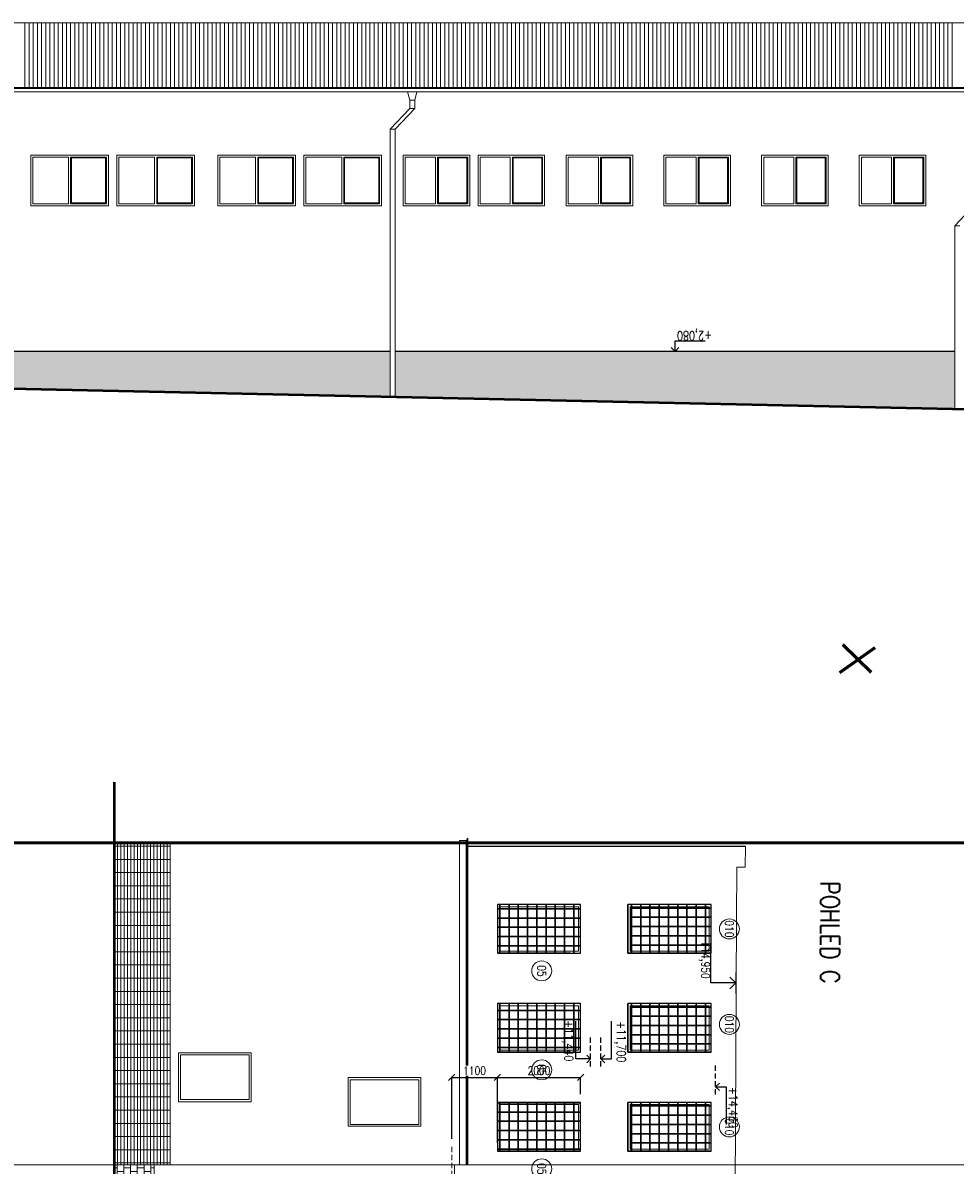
# Model space of a CAD drawing. Header units: millimetres. Extents: x -238874 to 551972, y -298952 to 658415.
# Tile 66 of 256: x -9250 to 13175, y 90435 to 117906. Entities that reach past the tile are written whole.
import ezdxf
from ezdxf.enums import TextEntityAlignment as Align

# ---------------------------------------------------------------- set-up
doc = ezdxf.new("R2010")
doc.units = ezdxf.units.MM
doc.header["$LTSCALE"] = 20
doc.linetypes.add('HIDDEN', pattern=[9.525, 6.35, -3.175])
for name, color, linetype in [('00_HEDVIKA _KRESBA', 1, 'Continuous'), ('CZ', 255, 'Continuous'), ('DVERE-PRUCHODY-OKNA', 9, 'Continuous')]:
    doc.layers.add(name, color=color, linetype=linetype)
doc.layers.add('00_HEDVIKA_DEMOLICE', color=2, linetype='Continuous', lineweight=30, transparency=0.3)
for name, color, linetype, lineweight in [('CKBUBLINY', 1, 'Continuous', 18), ('CKBUBLINY_POPIS', 3, 'Continuous', 25), ('CKKOTY', 3, 'Continuous', 18), ('CKKOTY_VYS', 3, 'Continuous', 25), ('CKOKNA', 30, 'Continuous', 18), ('CKTEXTY_MALE', 140, 'Continuous', 18), ('NOSNÉ', 8, 'Continuous', 50), ('PRUCHODY', 7, 'Continuous', 18)]:
    doc.layers.add(name, color=color, linetype=linetype, lineweight=lineweight)
doc.layers.add('CKNETISK', color=116, linetype='Continuous', lineweight=18, plot=False)
doc.styles.get("Standard").update_dxf_attribs({"font": 'simplex.shx', "width": 0.8})
doc.dimstyles.new('CADKON', dxfattribs={"dimscale": 100, "dimtxt": 2, "dimasz": 1.5, "dimexe": 0, "dimexo": 2, "dimgap": 0.6, "dimtad": 1, "dimrnd": 1, "dimtxsty": 'Standard', "dimblk1": 'OBLIQUE', "dimblk2": 'OBLIQUE', "dimsah": 1, "dimcen": 2.5, "dimadec": 1, "dimazin": 2, "dimtfac": 1, "dimtix": 1, "dimtmove": 2, "dimatfit": 3, "dimldrblk": 'OPEN30', "dimfxl": 5, "dimtfill": 1, "dimtolj": 1, "dimarcsym": 0})
pattern_1 = [(0, (5e-10, -232106.94), (0, 222.25), []), (90, (5e-10, -232106.94), (-222.25, 1e-14), [])]

# ---------------------------------------------------------------- blocks, each defined once
blk = doc.blocks.new('_OBLIQUE')
at = {"color": 0, "linetype": 'ByBlock'}
blk.add_line((-0.5, -0.5), (0.5, 0.5), dxfattribs=at)
blk = doc.blocks.new('*D3569')
at = {"layer": 'CKKOTY', "color": 0, "lineweight": -2, "transparency": 16777216}
for p, q in [((1065, 91072), (1065, 92547)), ((1065, 92547), (2165, 92547)), ((2165, 90970), (2165, 92547))]:
    blk.add_line(p, q, dxfattribs=at)
at = {"layer": 'DEFPOINTS', "color": 0, "transparency": 16777216}
for p in [(2165, 92547), (1065, 90872), (2165, 90770)]:
    blk.add_point(p, dxfattribs=at)
at = {"layer": 'CKKOTY', "color": 0, "lineweight": -2, "transparency": 16777216, "xscale": 150, "yscale": 150, "zscale": 150, "rotation": 180}
blk.add_blockref('_OBLIQUE', (1065, 92547), dxfattribs=at)
at = {"layer": 'CKKOTY', "color": 0, "lineweight": -2, "transparency": 16777216, "xscale": 150, "yscale": 150, "zscale": 150}
blk.add_blockref('_OBLIQUE', (2165, 92547), dxfattribs=at)
at = {"layer": 'CKKOTY', "color": 0, "transparency": 16777216, "insert": (1615, 92707), "char_height": 200, "attachment_point": 5, "bg_fill": 3, "box_fill_scale": 1.1, "bg_fill_color": 256, "bg_fill_true_color": 13158600, "bg_fill_transparency": 0}
blk.add_mtext('\\A1;1100', dxfattribs=at)
blk = doc.blocks.new('_Open30')
at = {"color": 0, "lineweight": -2}
for p, q in [((-1, 0.27), (0, 0)), ((0, 0), (-1, -0.27)), ((0, 0), (-1, 0))]:
    blk.add_line(p, q, dxfattribs=at)
blk = doc.blocks.new('*D3570')
at = {"layer": 'CKKOTY', "color": 0, "lineweight": -2, "transparency": 16777216}
for p, q in [((2165, 90970), (2165, 92547)), ((2165, 92547), (4165, 92547)), ((4165, 92140), (4165, 92547))]:
    blk.add_line(p, q, dxfattribs=at)
at = {"layer": 'DEFPOINTS', "color": 0, "transparency": 16777216}
for p in [(4165, 92547), (4165, 91940), (2165, 90770)]:
    blk.add_point(p, dxfattribs=at)
at = {"layer": 'CKKOTY', "color": 0, "lineweight": -2, "transparency": 16777216, "xscale": 150, "yscale": 150, "zscale": 150, "rotation": 180}
blk.add_blockref('_OBLIQUE', (2165, 92547), dxfattribs=at)
at = {"layer": 'CKKOTY', "color": 0, "lineweight": -2, "transparency": 16777216, "xscale": 150, "yscale": 150, "zscale": 150}
blk.add_blockref('_OBLIQUE', (4165, 92547), dxfattribs=at)
at = {"layer": 'CKKOTY', "color": 0, "transparency": 16777216, "insert": (3165, 92707), "char_height": 200, "attachment_point": 5, "bg_fill": 3, "box_fill_scale": 1.1, "bg_fill_color": 256, "bg_fill_true_color": 13158600, "bg_fill_transparency": 0}
blk.add_mtext('\\A1;2000', dxfattribs=at)
blk = doc.blocks.new('*U3418')
at = {"color": 0, "lineweight": -2}
for p, q in [((1170, 2000), (0, 2000)), ((0, 2000), (0, 0)), ((1120, 1950), (50, 1950)), ((50, 1950), (50, 1040)), ((1120, 1040), (1120, 1950)), ((1170, 0), (1170, 2000)), ((50, 1040), (50, 960)), ((50, 960), (50, 50)), ((1120, 960), (1120, 1040)), ((1120, 50), (1120, 960)), ((0, 0), (1170, 0)), ((50, 50), (1120, 50))]:
    blk.add_line(p, q, dxfattribs=at)
blk = doc.blocks.new('*U3332')
at = {"color": 0, "lineweight": -2}
for p, q in [((1170, 2000), (0, 2000)), ((0, 2000), (0, 0)), ((1120, 1950), (50, 1950)), ((50, 1950), (50, 1040)), ((1120, 1040), (1120, 1950)), ((1170, 0), (1170, 2000)), ((50, 1040), (50, 960)), ((50, 960), (50, 50)), ((1120, 960), (1120, 1040)), ((1120, 50), (1120, 960)), ((0, 0), (1170, 0)), ((50, 50), (1120, 50))]:
    blk.add_line(p, q, dxfattribs=at)
blk = doc.blocks.new('*U3245')
at = {"color": 0, "linetype": 'ByBlock', "lineweight": -2}
blk.add_lwpolyline([(-1.75, 1.8), (0, 0), (1.75, 1.8), (0, 0), (0, 7.5), (12, 7.5)], dxfattribs=at)
blk = doc.blocks.new('CK_BUBBLE_1_0_0')
at = {"color": 0, "linetype": 'ByBlock', "lineweight": -2}
blk.add_circle((0, 0), 1, dxfattribs=at)

msp = doc.modelspace()

# ---------------------------------------------------------------- hatches: boundary and pattern name
at = {"layer": '00_HEDVIKA_DEMOLICE'}
h = msp.add_hatch(dxfattribs=at)
h.set_pattern_fill('NET', color=256, scale=70)
h.set_pattern_definition(pattern_1)
h.paths.add_polyline_path([(2164.733, 96700.047), (4164.733, 96700.047), (4164.733, 95530.047), (2164.733, 95530.047)])
h = msp.add_hatch(dxfattribs=at)
h.set_pattern_fill('NET', color=256, scale=70)
h.set_pattern_definition([(0, (3390, -300098.58), (0, 222.25), []), (90, (3390, -300098.58), (-222.25, 1e-14), [])])
h.paths.add_polyline_path([(5354.733, 96700.047), (7304.733, 96700.047), (7304.733, 95530.047), (5354.733, 95530.047)])
h = msp.add_hatch(dxfattribs=at)
h.set_pattern_fill('NET', color=256, scale=70)
h.set_pattern_definition(pattern_1)
h.paths.add_polyline_path([(2164.733, 94320.047), (4164.733, 94320.047), (4164.733, 93150.047), (2164.733, 93150.047)])
h = msp.add_hatch(dxfattribs=at)
h.set_pattern_fill('NET', color=256, scale=70)
h.set_pattern_definition([(0, (3390, -302478.58), (0, 222.25), []), (90, (3390, -302478.58), (-222.25, 1e-14), [])])
h.paths.add_polyline_path([(5354.733, 94320.047), (7304.733, 94320.047), (7304.733, 93150.047), (5354.733, 93150.047)])
h = msp.add_hatch(dxfattribs=at)
h.set_pattern_fill('NET', color=256, scale=70)
h.set_pattern_definition(pattern_1)
h.paths.add_polyline_path([(2164.733, 91940.047), (4164.733, 91940.047), (4164.733, 90770.047), (2164.733, 90770.047)])
h = msp.add_hatch(dxfattribs=at)
h.set_pattern_fill('NET', color=256, scale=70)
h.set_pattern_definition([(0, (3390, -304858.58), (0, 222.25), []), (90, (3390, -304858.58), (-222.25, 1e-14), [])])
h.paths.add_polyline_path([(5354.733, 91940.047), (7304.733, 91940.047), (7304.733, 90770.047), (5354.733, 90770.047)])
at = {"layer": 'DVERE-PRUCHODY-OKNA'}
h = msp.add_hatch(dxfattribs=at)
h.set_pattern_fill('ZDR', color=256, scale=1200, angle=180, style=0)
h.set_pattern_definition([(180, (189182.45, 241631.01), (-1e-14, -90), []), (270, (189182.45, 241631.01), (180, -90), [90, -90])])
h.paths.add_polyline_path([(-27600.21, 109505.85), (-27600.21, 110005.85), (-13930.21, 110005.85), (-13930.21, 109209.816)])
h.paths.add_polyline_path([(-13810.21, 109207.217), (-13810.21, 110005.85), (-414.257, 110005.85), (-414.257, 108917.117)])
h.paths.add_polyline_path([(-294.257, 108914.518), (-294.257, 110005.85), (13169.79, 110005.85), (13169.79, 108622.944)])
at = {"layer": 'PRUCHODY'}
h = msp.add_hatch(dxfattribs=at)
h.set_pattern_fill('GRATE,_O', color=256, scale=100, angle=-90)
h.set_pattern_definition([(270, (-40309.37, -121285.58), (79.375, -1e-14), []), (360, (-40309.37, -121285.58), (8e-14, 317.5), [])])
h.paths.add_polyline_path([(-5705.267, 98190.047), (-7045.267, 98190.047), (-7045.267, 90440.047), (-5705.267, 90440.047)])
h = msp.add_hatch(dxfattribs=at)
h.set_pattern_fill('AR-B88,_O', color=256, scale=0.8, angle=-90)
h.set_pattern_definition([(270, (-40309.37, -121285.58), (162.56, -3e-14), []), (360, (-40309.37, -121285.58), (162.56, 81.28), [162.56, -162.56])])
h.paths.add_polyline_path([(-6095.267, 90440.047), (-7045.267, 90440.047), (-7045.267, 84570.047), (-6807.767, 84070.047), (-6570.267, 84570.047), (-6382.767, 84070.047), (-6195.267, 84570.047), (-6095.267, 84570.047)])

# ---------------------------------------------------------------- linework, layer by layer
at = {"layer": '00_HEDVIKA _KRESBA'}
for p, q in [((3662.622, 98100.047), (1412.622, 98100.047)), ((5516.633, 98100.047), (3662.622, 98100.047)), ((7252.622, 98100.047), (5516.633, 98100.047)), ((8129.672, 98100.047), (7252.622, 98100.047))]:
    msp.add_line(p, q, dxfattribs=at)
at = {"layer": '00_HEDVIKA _KRESBA', "linetype": 'Continuous'}
for p, q in [((3914.733, 96700.047), (2164.733, 96700.047)), ((5304.733, 95530.047), (5304.733, 96700.047)), ((7304.733, 96700.047), (5304.733, 96700.047)), ((3914.733, 95530.047), (2164.733, 95530.047)), ((7304.733, 95530.047), (5304.733, 95530.047)), ((5304.733, 93150.047), (5304.733, 94320.047)), ((3914.733, 93150.047), (2164.733, 93150.047)), ((7304.733, 93150.047), (5304.733, 93150.047)), ((5304.733, 90770.047), (5304.733, 91940.047)), ((4164.733, 90770.047), (2164.733, 90770.047)), ((7304.733, 90770.047), (5304.733, 90770.047))]:
    msp.add_line(p, q, dxfattribs=at)
for points in [[(2164.733, 95530.047), (4164.733, 95530.047), (4164.733, 96700.047), (2164.733, 96700.047)], [(5304.733, 95530.047), (7304.733, 95530.047), (7304.733, 96700.047), (5304.733, 96700.047)], [(2164.733, 93150.047), (4164.733, 93150.047), (4164.733, 94320.047), (2164.733, 94320.047)], [(5304.733, 93150.047), (7304.733, 93150.047), (7304.733, 94320.047), (5304.733, 94320.047)], [(2164.733, 90770.047), (4164.733, 90770.047), (4164.733, 91940.047), (2164.733, 91940.047)], [(5304.733, 90770.047), (7304.733, 90770.047), (7304.733, 91940.047), (5304.733, 91940.047)]]:
    msp.add_lwpolyline(points, close=True, dxfattribs=at)
at = {"layer": 'CKKOTY_VYS'}
msp.add_line((7898.375, 95066.504), (7898.375, 94566.504), dxfattribs=at)
at = {"layer": 'CKNETISK', "lineweight": 60}
for p, q in [((10400.95, 102282.4), (11253.591, 102883.303)), ((10477.469, 102959.781), (11155.207, 102293.325))]:
    msp.add_line(p, q, dxfattribs=at)
at = {"layer": 'CKNETISK', "lineweight": 53}
msp.add_line((16297.962, 98190.047), (-238873.975, 98190.047), dxfattribs=at)
at = {"layer": 'CKNETISK'}
msp.add_line((16297.962, 90440.047), (-19278.239, 90440.047), dxfattribs=at)
at = {"layer": 'CZ'}
for p, q in [((6437.766, 110262.329), (7162.198, 110262.329)), ((6437.766, 110005.85), (6437.766, 110262.329)), ((6437.766, 110005.85), (6347.31, 110097.806)), ((6437.766, 110005.85), (6528.222, 110097.806)), ((4048.254, 92988.537), (4048.254, 93895.128)), ((4911.211, 92988.537), (4911.211, 93895.128)), ((4404.733, 92988.537), (4048.254, 92988.537)), ((4404.733, 92988.537), (4312.777, 93078.993)), ((4404.733, 92988.537), (4312.777, 92898.08)), ((4654.733, 92988.537), (4746.689, 93078.993)), ((4654.733, 92988.537), (4746.689, 92898.08)), ((4654.733, 92988.537), (4911.211, 92988.537)), ((7414.733, 92318.264), (7506.689, 92408.72)), ((7414.733, 92318.264), (7506.689, 92227.807)), ((7414.733, 92318.264), (7671.211, 92318.264)), ((7671.211, 92318.264), (7671.211, 91411.673))]:
    msp.add_line(p, q, dxfattribs=at)
at = {"layer": 'CZ', "linetype": 'HIDDEN'}
for p, q in [((4404.733, 92805.398), (4404.733, 93568.132)), ((4654.733, 92805.398), (4654.733, 93568.132)), ((7414.733, 92135.124), (7414.733, 92897.859))]:
    msp.add_line(p, q, dxfattribs=at)
at = {"layer": 'DVERE-PRUCHODY-OKNA'}
for p, q in [((-414.257, 110005.85), (-13810.21, 110005.85)), ((13169.79, 110005.85), (-294.257, 110005.85))]:
    msp.add_line(p, q, dxfattribs=at)
at = {"layer": 'NOSNÉ'}
for p, q in [((-28996.336, 109536.084), (16267.962, 108555.85)), ((-7045.267, 98190.047), (-7045.267, 99646.706)), ((-7045.267, 83340.047), (-7045.267, 98190.047))]:
    msp.add_line(p, q, dxfattribs=at)
at = {"layer": 'PRUCHODY'}
for p, q in [((-27900.21, 117905.85), (13889.79, 117905.85)), ((-9200.21, 117905.85), (-9200.21, 116349.25)), ((-9100.21, 117905.85), (-9100.21, 116349.25)), ((-9000.21, 117905.85), (-9000.21, 116349.25)), ((-8900.21, 117905.85), (-8900.21, 116349.25)), ((-8800.21, 117905.85), (-8800.21, 116349.25)), ((-8700.21, 117905.85), (-8700.21, 116349.25)), ((-8600.21, 117905.85), (-8600.21, 116349.25)), ((-8500.21, 117905.85), (-8500.21, 116349.25)), ((-8400.21, 117905.85), (-8400.21, 116349.25)), ((-8300.21, 117905.85), (-8300.21, 116349.25)), ((-8200.21, 117905.85), (-8200.21, 116349.25)), ((-8100.21, 117905.85), (-8100.21, 116349.25)), ((-8000.21, 117905.85), (-8000.21, 116349.25)), ((-7900.21, 117905.85), (-7900.21, 116349.25)), ((-7800.21, 117905.85), (-7800.21, 116349.25)), ((-7700.21, 117905.85), (-7700.21, 116349.25)), ((-7600.21, 117905.85), (-7600.21, 116349.25)), ((-7500.21, 117905.85), (-7500.21, 116349.25)), ((-7400.21, 117905.85), (-7400.21, 116349.25)), ((-7300.21, 117905.85), (-7300.21, 116349.25)), ((-7200.21, 117905.85), (-7200.21, 116349.25)), ((-7100.21, 117905.85), (-7100.21, 116349.25)), ((-7000.21, 117905.85), (-7000.21, 116349.25)), ((-6900.21, 117905.85), (-6900.21, 116349.25)), ((-6800.21, 117905.85), (-6800.21, 116349.25)), ((-6700.21, 117905.85), (-6700.21, 116349.25)), ((-6600.21, 117905.85), (-6600.21, 116349.25)), ((-6500.21, 117905.85), (-6500.21, 116349.25)), ((-6400.21, 117905.85), (-6400.21, 116349.25)), ((-6300.21, 117905.85), (-6300.21, 116349.25)), ((-6200.21, 117905.85), (-6200.21, 116349.25)), ((-6100.21, 117905.85), (-6100.21, 116349.25)), ((-6000.21, 117905.85), (-6000.21, 116349.25)), ((-5900.21, 117905.85), (-5900.21, 116349.25)), ((-5800.21, 117905.85), (-5800.21, 116349.25)), ((-5700.21, 117905.85), (-5700.21, 116349.25)), ((-5600.21, 117905.85), (-5600.21, 116349.25)), ((-5500.21, 117905.85), (-5500.21, 116349.25)), ((-5400.21, 117905.85), (-5400.21, 116349.25)), ((-5300.21, 117905.85), (-5300.21, 116349.25)), ((-5200.21, 117905.85), (-5200.21, 116349.25)), ((-5100.21, 117905.85), (-5100.21, 116349.25)), ((-5000.21, 117905.85), (-5000.21, 116349.25)), ((-4900.21, 117905.85), (-4900.21, 116349.25)), ((-4800.21, 117905.85), (-4800.21, 116349.25)), ((-4700.21, 117905.85), (-4700.21, 116349.25)), ((-4600.21, 117905.85), (-4600.21, 116349.25)), ((-4500.21, 117905.85), (-4500.21, 116349.25)), ((-4400.21, 117905.85), (-4400.21, 116349.25)), ((-4300.21, 117905.85), (-4300.21, 116349.25)), ((-4200.21, 117905.85), (-4200.21, 116349.25)), ((-4100.21, 117905.85), (-4100.21, 116349.25)), ((-4000.21, 117905.85), (-4000.21, 116349.25)), ((-3900.21, 117905.85), (-3900.21, 116349.25)), ((-3800.21, 117905.85), (-3800.21, 116349.25)), ((-3700.21, 117905.85), (-3700.21, 116349.25)), ((-3600.21, 117905.85), (-3600.21, 116349.25)), ((-3500.21, 117905.85), (-3500.21, 116349.25)), ((-3400.21, 117905.85), (-3400.21, 116349.25)), ((-3300.21, 117905.85), (-3300.21, 116349.25)), ((-3200.21, 117905.85), (-3200.21, 116349.25)), ((-3100.21, 117905.85), (-3100.21, 116349.25)), ((-3000.21, 117905.85), (-3000.21, 116349.25)), ((-2900.21, 117905.85), (-2900.21, 116349.25)), ((-2800.21, 117905.85), (-2800.21, 116349.25)), ((-2700.21, 117905.85), (-2700.21, 116349.25)), ((-2600.21, 117905.85), (-2600.21, 116349.25)), ((-2500.21, 117905.85), (-2500.21, 116349.25)), ((-2400.21, 117905.85), (-2400.21, 116349.25)), ((-2300.21, 117905.85), (-2300.21, 116349.25)), ((-2200.21, 117905.85), (-2200.21, 116349.25)), ((-2100.21, 117905.85), (-2100.21, 116349.25)), ((-2000.21, 117905.85), (-2000.21, 116349.25)), ((-1900.21, 117905.85), (-1900.21, 116349.25)), ((-1800.21, 117905.85), (-1800.21, 116349.25)), ((-1700.21, 117905.85), (-1700.21, 116349.25)), ((-1600.21, 117905.85), (-1600.21, 116349.25)), ((-1500.21, 117905.85), (-1500.21, 116349.25)), ((-1400.21, 117905.85), (-1400.21, 116349.25)), ((-1300.21, 117905.85), (-1300.21, 116349.25)), ((-1200.21, 117905.85), (-1200.21, 116349.25)), ((-1100.21, 117905.85), (-1100.21, 116349.25)), ((-1000.21, 117905.85), (-1000.21, 116349.25)), ((-900.21, 117905.85), (-900.21, 116349.25)), ((-800.21, 117905.85), (-800.21, 116349.25)), ((-700.21, 117905.85), (-700.21, 116349.25)), ((-600.21, 117905.85), (-600.21, 116349.25)), ((-500.21, 117905.85), (-500.21, 116349.25)), ((-400.21, 117905.85), (-400.21, 116349.25)), ((-300.21, 117905.85), (-300.21, 116349.25)), ((-200.21, 117905.85), (-200.21, 116349.25)), ((-100.21, 117905.85), (-100.21, 116349.25)), ((-0.21, 117905.85), (-0.21, 116349.25)), ((99.79, 117905.85), (99.79, 116349.25)), ((199.79, 117905.85), (199.79, 116349.25)), ((299.79, 117905.85), (299.79, 116349.25)), ((399.79, 117905.85), (399.79, 116349.25)), ((499.79, 117905.85), (499.79, 116349.25)), ((599.79, 117905.85), (599.79, 116349.25)), ((699.79, 117905.85), (699.79, 116349.25)), ((799.79, 117905.85), (799.79, 116349.25)), ((899.79, 117905.85), (899.79, 116349.25)), ((999.79, 117905.85), (999.79, 116349.25)), ((1099.79, 117905.85), (1099.79, 116349.25)), ((1199.79, 117905.85), (1199.79, 116349.25)), ((1299.79, 117905.85), (1299.79, 116349.25)), ((1399.79, 117905.85), (1399.79, 116349.25)), ((1499.79, 117905.85), (1499.79, 116349.25)), ((1599.79, 117905.85), (1599.79, 116349.25)), ((1699.79, 117905.85), (1699.79, 116349.25)), ((1799.79, 117905.85), (1799.79, 116349.25)), ((1899.79, 117905.85), (1899.79, 116349.25)), ((1999.79, 117905.85), (1999.79, 116349.25)), ((2099.79, 117905.85), (2099.79, 116349.25)), ((2199.79, 117905.85), (2199.79, 116349.25)), ((2299.79, 117905.85), (2299.79, 116349.25)), ((2399.79, 117905.85), (2399.79, 116349.25)), ((2499.79, 117905.85), (2499.79, 116349.25)), ((2599.79, 117905.85), (2599.79, 116349.25)), ((2699.79, 117905.85), (2699.79, 116349.25)), ((2799.79, 117905.85), (2799.79, 116349.25)), ((2899.79, 117905.85), (2899.79, 116349.25)), ((2999.79, 117905.85), (2999.79, 116349.25)), ((3099.79, 117905.85), (3099.79, 116349.25)), ((3199.79, 117905.85), (3199.79, 116349.25)), ((3299.79, 117905.85), (3299.79, 116349.25)), ((3399.79, 117905.85), (3399.79, 116349.25)), ((3499.79, 117905.85), (3499.79, 116349.25)), ((3599.79, 117905.85), (3599.79, 116349.25)), ((3699.79, 117905.85), (3699.79, 116349.25)), ((3799.79, 117905.85), (3799.79, 116349.25)), ((3899.79, 117905.85), (3899.79, 116349.25)), ((3999.79, 117905.85), (3999.79, 116349.25)), ((4099.79, 117905.85), (4099.79, 116349.25)), ((4199.79, 117905.85), (4199.79, 116349.25)), ((4299.79, 117905.85), (4299.79, 116349.25)), ((4399.79, 117905.85), (4399.79, 116349.25)), ((4499.79, 117905.85), (4499.79, 116349.25)), ((4599.79, 117905.85), (4599.79, 116349.25)), ((4699.79, 117905.85), (4699.79, 116349.25)), ((4799.79, 117905.85), (4799.79, 116349.25)), ((4899.79, 117905.85), (4899.79, 116349.25)), ((4999.79, 117905.85), (4999.79, 116349.25)), ((5099.79, 117905.85), (5099.79, 116349.25)), ((5199.79, 117905.85), (5199.79, 116349.25)), ((5299.79, 117905.85), (5299.79, 116349.25)), ((5399.79, 117905.85), (5399.79, 116349.25)), ((5499.79, 117905.85), (5499.79, 116349.25)), ((5599.79, 117905.85), (5599.79, 116349.25)), ((5699.79, 117905.85), (5699.79, 116349.25)), ((5799.79, 117905.85), (5799.79, 116349.25)), ((5899.79, 117905.85), (5899.79, 116349.25)), ((5999.79, 117905.85), (5999.79, 116349.25)), ((6099.79, 117905.85), (6099.79, 116349.25)), ((6199.79, 117905.85), (6199.79, 116349.25)), ((6299.79, 117905.85), (6299.79, 116349.25)), ((6399.79, 117905.85), (6399.79, 116349.25)), ((6499.79, 117905.85), (6499.79, 116349.25)), ((6599.79, 117905.85), (6599.79, 116349.25)), ((6699.79, 117905.85), (6699.79, 116349.25)), ((6799.79, 117905.85), (6799.79, 116349.25)), ((6899.79, 117905.85), (6899.79, 116349.25)), ((6999.79, 117905.85), (6999.79, 116349.25)), ((7099.79, 117905.85), (7099.79, 116349.25)), ((7199.79, 117905.85), (7199.79, 116349.25)), ((7299.79, 117905.85), (7299.79, 116349.25)), ((7399.79, 117905.85), (7399.79, 116349.25)), ((7499.79, 117905.85), (7499.79, 116349.25)), ((7599.79, 117905.85), (7599.79, 116349.25)), ((7699.79, 117905.85), (7699.79, 116349.25)), ((7799.79, 117905.85), (7799.79, 116349.25)), ((7899.79, 117905.85), (7899.79, 116349.25)), ((7999.79, 117905.85), (7999.79, 116349.25)), ((8099.79, 117905.85), (8099.79, 116349.25)), ((8199.79, 117905.85), (8199.79, 116349.25)), ((8299.79, 117905.85), (8299.79, 116349.25)), ((8399.79, 117905.85), (8399.79, 116349.25)), ((8499.79, 117905.85), (8499.79, 116349.25)), ((8599.79, 117905.85), (8599.79, 116349.25)), ((8699.79, 117905.85), (8699.79, 116349.25)), ((8799.79, 117905.85), (8799.79, 116349.25)), ((8899.79, 117905.85), (8899.79, 116349.25)), ((8999.79, 117905.85), (8999.79, 116349.25)), ((9099.79, 117905.85), (9099.79, 116349.25)), ((9199.79, 117905.85), (9199.79, 116349.25)), ((9299.79, 117905.85), (9299.79, 116349.25)), ((9399.79, 117905.85), (9399.79, 116349.25)), ((9499.79, 117905.85), (9499.79, 116349.25)), ((9599.79, 117905.85), (9599.79, 116349.25)), ((9699.79, 117905.85), (9699.79, 116349.25)), ((9799.79, 117905.85), (9799.79, 116349.25)), ((9899.79, 117905.85), (9899.79, 116349.25)), ((9999.79, 117905.85), (9999.79, 116349.25)), ((10099.79, 117905.85), (10099.79, 116349.25)), ((10199.79, 117905.85), (10199.79, 116349.25)), ((10299.79, 117905.85), (10299.79, 116349.25)), ((10399.79, 117905.85), (10399.79, 116349.25)), ((10499.79, 117905.85), (10499.79, 116349.25)), ((10599.79, 117905.85), (10599.79, 116349.25)), ((10699.79, 117905.85), (10699.79, 116349.25)), ((10799.79, 117905.85), (10799.79, 116349.25)), ((10899.79, 117905.85), (10899.79, 116349.25)), ((10999.79, 117905.85), (10999.79, 116349.25)), ((11099.79, 117905.85), (11099.79, 116349.25)), ((11199.79, 117905.85), (11199.79, 116349.25)), ((11299.79, 117905.85), (11299.79, 116349.25)), ((11399.79, 117905.85), (11399.79, 116349.25)), ((11499.79, 117905.85), (11499.79, 116349.25)), ((11599.79, 117905.85), (11599.79, 116349.25)), ((11699.79, 117905.85), (11699.79, 116349.25)), ((11799.79, 117905.85), (11799.79, 116349.25)), ((11899.79, 117905.85), (11899.79, 116349.25)), ((11999.79, 117905.85), (11999.79, 116349.25)), ((12099.79, 117905.85), (12099.79, 116349.25)), ((12199.79, 117905.85), (12199.79, 116349.25)), ((12299.79, 117905.85), (12299.79, 116349.25)), ((12399.79, 117905.85), (12399.79, 116349.25)), ((12499.79, 117905.85), (12499.79, 116349.25)), ((12599.79, 117905.85), (12599.79, 116349.25)), ((12699.79, 117905.85), (12699.79, 116349.25)), ((12799.79, 117905.85), (12799.79, 116349.25)), ((12899.79, 117905.85), (12899.79, 116349.25)), ((12999.79, 117905.85), (12999.79, 116349.25)), ((13099.79, 117905.85), (13099.79, 116349.25)), ((-27900.21, 116349.25), (13889.79, 116349.25)), ((-27900.21, 116329.25), (13889.79, 116329.25)), ((-27900.21, 116249.25), (13889.79, 116249.25)), ((55.743, 116049.25), (5.743, 116249.25)), ((175.743, 116049.25), (225.743, 116249.25)), ((55.743, 116049.25), (55.743, 115849.25)), ((55.743, 116049.25), (175.743, 116049.25)), ((175.743, 116049.25), (175.743, 115849.25)), ((-414.257, 115349.25), (55.743, 115849.25)), ((-294.257, 115349.25), (175.743, 115849.25)), ((55.743, 115849.25), (175.743, 115849.25)), ((-414.257, 115349.25), (-414.257, 108917.117)), ((-294.257, 115349.25), (-414.257, 115349.25)), ((-294.257, 115349.25), (-294.257, 108914.518)), ((-8150.21, 114675.85), (-8150.21, 113555.85)), ((-8100.21, 114675.85), (-8100.21, 113555.85)), ((-6080.21, 114675.85), (-6080.21, 113555.85)), ((-6030.21, 114675.85), (-6030.21, 113555.85)), ((-3650.21, 114675.85), (-3650.21, 113555.85)), ((-3600.21, 114675.85), (-3600.21, 113555.85)), ((-1580.21, 114675.85), (-1580.21, 113555.85)), ((-1530.21, 114675.85), (-1530.21, 113555.85)), ((674.79, 114675.85), (674.79, 113555.85)), ((724.79, 114675.85), (724.79, 113555.85)), ((2474.79, 114675.85), (2474.79, 113555.85)), ((2524.79, 114675.85), (2524.79, 113555.85)), ((4594.79, 114675.85), (4594.79, 113555.85)), ((4644.79, 114675.85), (4644.79, 113555.85)), ((6944.79, 114675.85), (6944.79, 113555.85)), ((6994.79, 114675.85), (6994.79, 113555.85)), ((9294.79, 114675.85), (9294.79, 113555.85)), ((9344.79, 114675.85), (9344.79, 113555.85)), ((11644.79, 114675.85), (11644.79, 113555.85)), ((11694.79, 114675.85), (11694.79, 113555.85)), ((13169.79, 113026.114), (13639.79, 113526.114)), ((13289.79, 113026.114), (13169.79, 113026.114)), ((13169.79, 113026.114), (13169.79, 108622.944)), ((-7045.267, 98190.047), (1255.163, 98190.047)), ((-5705.267, 90440.047), (-5705.267, 98190.047)), ((1355.163, 98240.047), (1255.163, 98240.047)), ((1255.163, 90440.047), (1255.163, 98240.047)), ((1412.622, 98249.367), (1412.622, 90440.047)), ((1435.163, 90440.047), (1435.163, 98290.047)), ((1455.163, 98290.047), (1435.163, 98290.047)), ((1455.163, 90440.047), (1455.163, 98290.047)), ((8123.936, 97600.047), (8129.672, 98100.047)), ((7915.875, 96365.047), (7921.888, 97600.047)), ((7920.255, 97264.602), (7921.888, 97600.047)), ((8123.936, 97600.047), (7921.888, 97600.047)), ((7870.182, 86980.047), (7915.875, 96365.047)), ((1128.956, 90440.047), (-7045.267, 90440.047)), ((-6095.267, 39746.047), (-6095.267, 90440.047)), ((1128.956, 90440.047), (1455.163, 90440.047)), ((1128.956, 90440.047), (1128.956, 70692.03))]:
    msp.add_line(p, q, dxfattribs=at)
at = {"layer": 'PRUCHODY', "linetype": 'HIDDEN'}
msp.add_line((1064.733, 90871.824), (1064.733, 89122.899), dxfattribs=at)
at = {"layer": 'PRUCHODY'}
for points in [[(-7190.21, 114725.85), (-9060.21, 114725.85), (-9060.21, 113505.85), (-7190.21, 113505.85)], [(-7240.21, 114675.85), (-8100.21, 114675.85), (-8100.21, 113555.85), (-7240.21, 113555.85)], [(-7260.21, 114655.85), (-8080.21, 114655.85), (-8080.21, 113575.85), (-7260.21, 113575.85)], [(-5120.21, 114725.85), (-6990.21, 114725.85), (-6990.21, 113505.85), (-5120.21, 113505.85)], [(-5170.21, 114675.85), (-6030.21, 114675.85), (-6030.21, 113555.85), (-5170.21, 113555.85)], [(-5190.21, 114655.85), (-6010.21, 114655.85), (-6010.21, 113575.85), (-5190.21, 113575.85)], [(-2690.21, 114725.85), (-4560.21, 114725.85), (-4560.21, 113505.85), (-2690.21, 113505.85)], [(-2740.21, 114675.85), (-3600.21, 114675.85), (-3600.21, 113555.85), (-2740.21, 113555.85)], [(-2760.21, 114655.85), (-3580.21, 114655.85), (-3580.21, 113575.85), (-2760.21, 113575.85)], [(-620.21, 114725.85), (-2490.21, 114725.85), (-2490.21, 113505.85), (-620.21, 113505.85)], [(-670.21, 114675.85), (-1530.21, 114675.85), (-1530.21, 113555.85), (-670.21, 113555.85)], [(-690.21, 114655.85), (-1510.21, 114655.85), (-1510.21, 113575.85), (-690.21, 113575.85)], [(1499.79, 114725.85), (-100.21, 114725.85), (-100.21, 113505.85), (1499.79, 113505.85)], [(1449.79, 114675.85), (724.79, 114675.85), (724.79, 113555.85), (1449.79, 113555.85)], [(1429.79, 114655.85), (744.79, 114655.85), (744.79, 113575.85), (1429.79, 113575.85)], [(3299.79, 114725.85), (1699.79, 114725.85), (1699.79, 113505.85), (3299.79, 113505.85)], [(3249.79, 114675.85), (2524.79, 114675.85), (2524.79, 113555.85), (3249.79, 113555.85)], [(3229.79, 114655.85), (2544.79, 114655.85), (2544.79, 113575.85), (3229.79, 113575.85)], [(5419.79, 114725.85), (3819.79, 114725.85), (3819.79, 113505.85), (5419.79, 113505.85)], [(5369.79, 114675.85), (4644.79, 114675.85), (4644.79, 113555.85), (5369.79, 113555.85)], [(5349.79, 114655.85), (4664.79, 114655.85), (4664.79, 113575.85), (5349.79, 113575.85)], [(7769.79, 114725.85), (6169.79, 114725.85), (6169.79, 113505.85), (7769.79, 113505.85)], [(7719.79, 114675.85), (6994.79, 114675.85), (6994.79, 113555.85), (7719.79, 113555.85)], [(7699.79, 114655.85), (7014.79, 114655.85), (7014.79, 113575.85), (7699.79, 113575.85)], [(10119.79, 114725.85), (8519.79, 114725.85), (8519.79, 113505.85), (10119.79, 113505.85)], [(10069.79, 114675.85), (9344.79, 114675.85), (9344.79, 113555.85), (10069.79, 113555.85)], [(10049.79, 114655.85), (9364.79, 114655.85), (9364.79, 113575.85), (10049.79, 113575.85)], [(12469.79, 114725.85), (10869.79, 114725.85), (10869.79, 113505.85), (12469.79, 113505.85)], [(12419.79, 114675.85), (11694.79, 114675.85), (11694.79, 113555.85), (12419.79, 113555.85)], [(12399.79, 114655.85), (11714.79, 114655.85), (11714.79, 113575.85), (12399.79, 113575.85)], [(-5505.267, 91960.047), (-5505.267, 93140.047), (-3755.267, 93140.047), (-3755.267, 91960.047)], [(-5455.267, 92010.047), (-5455.267, 93090.047), (-3805.267, 93090.047), (-3805.267, 92010.047)], [(-1425.267, 91370.047), (-1425.267, 92540.047), (324.733, 92540.047), (324.733, 91370.047)], [(-1375.267, 91410.047), (-1375.267, 92490.047), (274.733, 92490.047), (274.733, 91410.047)]]:
    msp.add_lwpolyline(points, close=True, dxfattribs=at)
for points in [[(-8150.21, 114675.85), (-9010.21, 114675.85), (-9010.21, 113555.85), (-8150.21, 113555.85)], [(-8100.21, 113555.85), (-7240.21, 113555.85), (-7240.21, 114675.85), (-8100.21, 114675.85)], [(-6080.21, 114675.85), (-6940.21, 114675.85), (-6940.21, 113555.85), (-6080.21, 113555.85)], [(-6030.21, 113555.85), (-5170.21, 113555.85), (-5170.21, 114675.85), (-6030.21, 114675.85)], [(-3650.21, 114675.85), (-4510.21, 114675.85), (-4510.21, 113555.85), (-3650.21, 113555.85)], [(-3600.21, 113555.85), (-2740.21, 113555.85), (-2740.21, 114675.85), (-3600.21, 114675.85)], [(-1580.21, 114675.85), (-2440.21, 114675.85), (-2440.21, 113555.85), (-1580.21, 113555.85)], [(-1530.21, 113555.85), (-670.21, 113555.85), (-670.21, 114675.85), (-1530.21, 114675.85)], [(674.79, 114675.85), (-50.21, 114675.85), (-50.21, 113555.85), (674.79, 113555.85)], [(724.79, 113555.85), (1449.79, 113555.85), (1449.79, 114675.85), (724.79, 114675.85)], [(2474.79, 114675.85), (1749.79, 114675.85), (1749.79, 113555.85), (2474.79, 113555.85)], [(2524.79, 113555.85), (3249.79, 113555.85), (3249.79, 114675.85), (2524.79, 114675.85)], [(4594.79, 114675.85), (3869.79, 114675.85), (3869.79, 113555.85), (4594.79, 113555.85)], [(4644.79, 113555.85), (5369.79, 113555.85), (5369.79, 114675.85), (4644.79, 114675.85)], [(6944.79, 114675.85), (6219.79, 114675.85), (6219.79, 113555.85), (6944.79, 113555.85)], [(6994.79, 113555.85), (7719.79, 113555.85), (7719.79, 114675.85), (6994.79, 114675.85)], [(9294.79, 114675.85), (8569.79, 114675.85), (8569.79, 113555.85), (9294.79, 113555.85)], [(9344.79, 113555.85), (10069.79, 113555.85), (10069.79, 114675.85), (9344.79, 114675.85)], [(11644.79, 114675.85), (10919.79, 114675.85), (10919.79, 113555.85), (11644.79, 113555.85)], [(11694.79, 113555.85), (12419.79, 113555.85), (12419.79, 114675.85), (11694.79, 114675.85)]]:
    msp.add_lwpolyline(points, dxfattribs=at)
msp.add_arc((1371.876, 98318.798), 80.505, 258.0186006, 321.8256588, dxfattribs=at)

# ---------------------------------------------------------------- block references
at = {"layer": 'CKBUBLINY'}
ref = msp.add_blockref('CK_BUBBLE_1_0_0', (7744.225, 96115.047), dxfattribs=dict(at, xscale=240, yscale=240, zscale=240, rotation=270))
ref.add_attrib('NUM1', '010', dxfattribs={"layer": 'CKBUBLINY_POPIS', "height": 200, "rotation": 270, "width": 0.8, "flags": 8}).set_placement((7744.225, 96115.047), align=Align.MIDDLE_CENTER)
ref = msp.add_blockref('CK_BUBBLE_1_0_0', (3230.365, 95106.979), dxfattribs=dict(at, xscale=240, yscale=240, zscale=240, rotation=270))
ref.add_attrib('NUM1', '05', dxfattribs={"layer": 'CKBUBLINY_POPIS', "height": 200, "rotation": 270, "width": 0.8, "flags": 8}).set_placement((3230.365, 95106.979), align=Align.MIDDLE_CENTER)
ref = msp.add_blockref('CK_BUBBLE_1_0_0', (7744.225, 93820.46), dxfattribs=dict(at, xscale=240, yscale=240, zscale=240, rotation=270))
ref.add_attrib('NUM1', '010', dxfattribs={"layer": 'CKBUBLINY_POPIS', "height": 200, "rotation": 270, "width": 0.8, "flags": 8}).set_placement((7744.225, 93820.46), align=Align.MIDDLE_CENTER)
ref = msp.add_blockref('CK_BUBBLE_1_0_0', (7744.225, 91355.047), dxfattribs=dict(at, xscale=240, yscale=240, zscale=240, rotation=270))
ref.add_attrib('NUM1', '010', dxfattribs={"layer": 'CKBUBLINY_POPIS', "height": 200, "rotation": 270, "width": 0.8, "flags": 8}).set_placement((7744.225, 91355.047), align=Align.MIDDLE_CENTER)
ref = msp.add_blockref('CK_BUBBLE_1_0_0', (3230.365, 90346.979), dxfattribs=dict(at, xscale=240, yscale=240, zscale=240, rotation=270))
ref.add_attrib('NUM1', '05', dxfattribs={"layer": 'CKBUBLINY_POPIS', "height": 200, "rotation": 270, "width": 0.8, "flags": 8}).set_placement((3230.365, 90346.979), align=Align.MIDDLE_CENTER)
at = {"layer": 'CKKOTY_VYS'}
ref = msp.add_blockref('*U3245', (7898.375, 94816.504), dxfattribs=dict(at, xscale=80, yscale=80, zscale=80, rotation=90))
ref.add_attrib('Výška', '+14,950', dxfattribs={"layer": '0', "color": 0, "linetype": 'ByBlock', "lineweight": -2, "height": 200, "rotation": 270, "width": 0.8, "flags": 8}).set_placement((7072.47, 94916.504), align=Align.RIGHT)
at = {"layer": 'CKOKNA', "rotation": 270}
for name, p in [('*U3332', (2164.733, 96700.047)), ('*U3418', (5304.733, 96700.047)), ('*U3332', (2164.733, 94320.047)), ('*U3418', (5304.733, 94320.047)), ('*U3418', (5304.733, 91940.047))]:
    msp.add_blockref(name, p, dxfattribs=at)

# ---------------------------------------------------------------- texts
at = {"layer": 'CKTEXTY_MALE', "lineweight": 35, "insert": (9939.947, 97258.291), "char_height": 450, "attachment_point": 7, "rotation": 270}
msp.add_mtext_dynamic_manual_height_columns('POHLED C', width=9267.13323, gutter_width=1250, heights=[0], dxfattribs=at)
at = {"layer": 'CZ', "width": 0.8}
for s, rotation, p in [('+2,080', 180, (7327.626, 110488.845)), ('+11,440', 270, (3778.204, 93920.623)), ('+11,700', 270, (5038.27, 93895.744)), ('+14,460', 270, (7730.763, 92318.88))]:
    msp.add_text(s, height=212.5, rotation=rotation, dxfattribs=at).set_placement(p)

# ---------------------------------------------------------------- next in the draw order: dimensions: what is measured, and where the dimension line sits
at = {"layer": 'CKKOTY'}
dim = msp.add_linear_dim(base=(2164.733, 92546.647), p1=(1064.733, 90871.824), p2=(2164.733, 90770.047), dimstyle='CADKON', dxfattribs=at)
dim.commit()
dim.dimension.update_dxf_attribs({"geometry": '*D3569', "text_midpoint": (1614.733, 92706.647)})

# ---------------------------------------------------------------- next in the draw order: dimensions: what is measured, and where the dimension line sits
dim = msp.add_linear_dim(base=(4164.733, 92546.647), p1=(2164.733, 90770.047), p2=(4164.733, 91940.047), dimstyle='CADKON', dxfattribs=at)
dim.commit()
dim.dimension.update_dxf_attribs({"geometry": '*D3570', "text_midpoint": (3164.733, 92706.647)})

# ---------------------------------------------------------------- next in the draw order: block references
at = {"layer": 'CKBUBLINY'}
ref = msp.add_blockref('CK_BUBBLE_1_0_0', (3230.365, 92726.979), dxfattribs=dict(at, xscale=240, yscale=240, zscale=240, rotation=270))
ref.add_attrib('NUM1', '05', dxfattribs={"layer": 'CKBUBLINY_POPIS', "height": 200, "rotation": 270, "width": 0.8, "flags": 8}).set_placement((3230.365, 92726.979), align=Align.MIDDLE_CENTER)
at = {"layer": 'CKOKNA', "rotation": 270}
msp.add_blockref('*U3332', (2164.733, 91940.047), dxfattribs=at)

doc.saveas('drawing.dxf')
